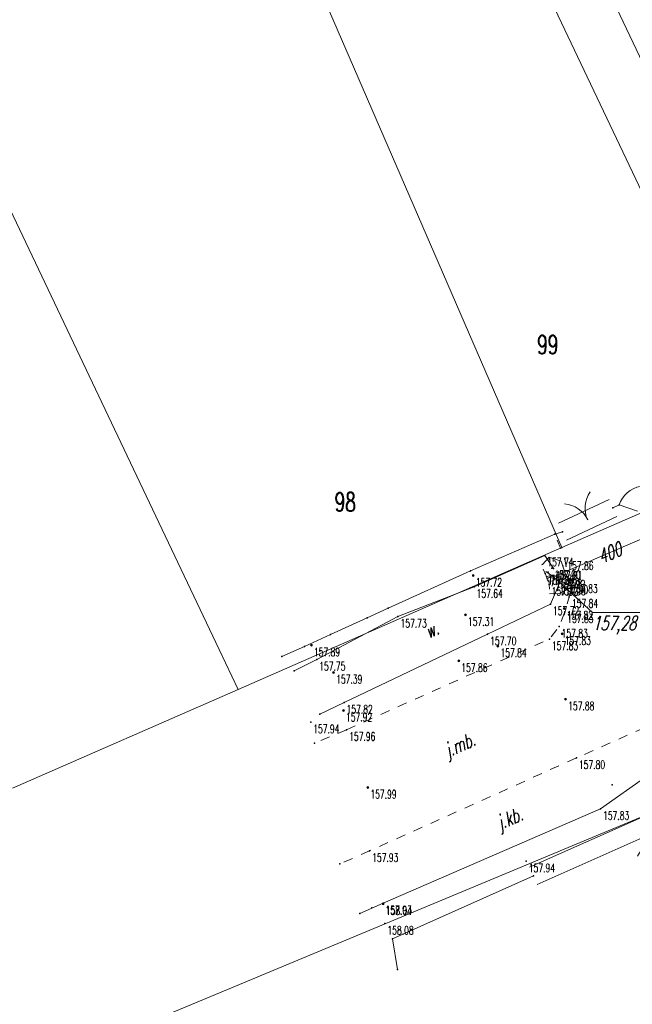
# Model space of a CAD drawing. Header units: metres. Extents: x 0 to 7483564, y 0 to 5680766.
# Tile 26 of 34: x 7483327 to 7483360, y 5680508 to 5680561. Entities that reach past the tile are written whole.
import ezdxf
from ezdxf import colors
from ezdxf.entities.mleader import LeaderData, LeaderLine
from ezdxf.enums import TextEntityAlignment as Align
from ezdxf.math import Vec2, Vec3

# ---------------------------------------------------------------- set-up
doc = ezdxf.new("R2010")
doc.units = ezdxf.units.M
doc.header["$PDSIZE"] = 1
for name, pattern in [('GDE', [0]), ('L_0_03', [1, 0.5, -0.5]), ('L_0_15', [0]), ('L_0_29', [0]), ('L_0_C5', [0])]:
    doc.linetypes.add(name, pattern=pattern)
doc.layers.add('_STYL_OPISY', color=7, linetype='Continuous')
for name, color, linetype, lineweight in [('brama', 7, 'L_0_C5', 18), ('Dzialki', 90, 'GDE', 13), ('furtka', 7, 'Continuous', 18), ('krawedz_drogi', 7, 'L_0_03', 18), ('kraweznik', 7, 'Continuous', 18), ('Numery_dzialek', 90, 'Continuous', 13), ('ogrodzenie', 7, 'L_0_15', 18), ('opisy', 7, 'Continuous', 18), ('przepust', 2, 'Continuous', 13), ('przepust_beton', 7, 'L_0_29', 18), ('row', 7, 'Continuous', 18), ('rzedne', 8, 'Continuous', 18)]:
    doc.layers.add(name, color=color, linetype=linetype, lineweight=lineweight)
doc.styles.get("Standard").update_dxf_attribs({"font": 'romans.shx', "width": 0.75})

# ---------------------------------------------------------------- blocks, each defined once
blk = doc.blocks.new('KTOK02_500')
at = {"color": 0, "linetype": 'Continuous', "lineweight": 13}
for centre, start, end in [((-3, 0), 0, 60.0184), ((3, 0), 119.9816, 180)]:
    blk.add_arc(centre, 3, start, end, dxfattribs=at)
blk = doc.blocks.new('KTOK04_500')
at = {"color": 0, "linetype": 'Continuous', "lineweight": 13}
blk.add_arc((3, 0), 3, 119.9816, 180, dxfattribs=at)
blk = doc.blocks.new('L_0_7E_2')
at = {"color": 0, "linetype": 'Continuous', "lineweight": 13, "flags": 128}
for points in [[(0, 0), (-0.53, 0.85)], [(0, 0), (-0.53, -0.85)]]:
    blk.add_lwpolyline(points, dxfattribs=at)
blk = doc.blocks.new('L_0_29_1')
at = {"color": 0, "linetype": 'Continuous', "lineweight": 13, "flags": 128}
blk.add_lwpolyline([(0, -0.5), (0, 0.5)], dxfattribs=at)
blk = doc.blocks.new('L_0_29_2')
at = {"color": 0, "linetype": 'Continuous', "lineweight": 13, "flags": 128}
blk.add_lwpolyline([(0, 0.5), (0, -0.5)], dxfattribs=at)
blk = doc.blocks.new('WSU')
at = {"linetype": 'Continuous', "lineweight": 13}
blk.add_hatch(color=0, dxfattribs=at).paths.add_polyline_path([(0, -0.1, 1), (0, 0.1, 1)])
at = {"color": 0, "linetype": 'Continuous', "lineweight": 13}
blk.add_circle((0, 0), 0.1, dxfattribs=at)
blk = doc.blocks.new('WSP')
at = {"linetype": 'Continuous', "lineweight": 13}
blk.add_hatch(color=0, dxfattribs=at).paths.add_polyline_path([(0, -0.1, 1), (0, 0.1, 1)])
at = {"color": 0, "linetype": 'Continuous', "lineweight": 13}
blk.add_circle((0, 0), 0.1, dxfattribs=at)
blk = doc.blocks.new('A$C4FD9118A')
for p in [(-98.977, 14.76), (-98.646, 14.928), (-102.082, 13.355), (-101.678, 13.493), (-102.616, 12.231), (-101.549, 12.035), (-106.586, 11.396), (-106.436, 11.157), (-102.596, 11.259), (-102.438, 11.328), (-102.236, 11.552), (-102.156, 11.084), (-102.144, 11.522), (-106.396, 10.553), (-102.383, 10.668), (-101.982, 11.037), (-101.97, 10.684), (-101.834, 10.753), (-101.327, 10.819), (-101.307, 10.021), (-102.315, 9.631), (-110.986, 9.413), (-110.455, 8.967), (-106.853, 9.055), (-101.578, 9.39), (-101.551, 9.219), (-112.107, 8.891), (-101.854, 8.429), (-114.052, 7.998), (-105.669, 8.021), (-101.688, 8.038), (-115.453, 7.371), (-115.08, 7.43), (-105.12, 7.388), (-102.371, 7.763), (-116.654, 6.823), (-114.796, 6.673), (-107.209, 6.596), (-116.003, 6.06), (-113.894, 5.98), (-113.337, 4.377), (-101.505, 4.554), (-114.624, 3.75), (-113.367, 3.954), (-115.116, 3.328), (-113.198, 2.92), (-114.914, 2.203), (-100.933, 1.415), (-112.064, -0.16), (-99.014, -0.017), (-99.642, -1.301), (-111.971, -3.542), (-103.606, -4.096), (-113.554, -4.237), (-103.221, -4.878), (-111.86, -6.59), (-111.255, -6.34), (-111.241, -6.376), (-112.484, -6.887), (-111.155, -7.425), (-110.745, -8.237), (-110.484, -9.877)]:
    blk.add_point(p)
at = {"layer": 'brama', "lineweight": 18}
for p, q in [((-101.89, 13.945), (-99.189, 15.212)), ((-101.465, 13.04), (-98.764, 14.307)), ((-91.99, 0.673), (-103.425, -4.421)), ((-91.583, -0.24), (-103.018, -5.334))]:
    blk.add_line(p, q, dxfattribs=at)
at = {"layer": 'Dzialki', "linetype": 'Continuous', "lineweight": 18, "flags": 128}
for points in [[(-200.774, 241.143), (-101.704, 12.643)], [(-223.674, 225.413), (-118.994, 5.073)], [(-88.044, 18.863), (-109.494, 64.013)], [(-112.244, 62.803), (-90.694, 17.463)], [(-101.704, 12.643), (-90.694, 17.463)], [(-101.704, 12.643), (-118.994, 5.073)], [(-118.994, 5.073), (-131.034, -0.197)], [(-125.744, -13.517), (-93.894, -0.247)]]:
    blk.add_lwpolyline(points, dxfattribs=at)
at = {"layer": 'Dzialki'}
for p in [(-101.704, 12.643), (-101.704, 12.643), (-101.704, 12.643), (-118.994, 5.073), (-118.994, 5.073), (-118.994, 5.073)]:
    blk.add_point(p, dxfattribs=at)
at = {"layer": 'furtka', "linetype": 'Continuous', "lineweight": 18, "flags": 128}
blk.add_lwpolyline([(-98.646, 14.928), (-97.659, 14.592)], dxfattribs=at)
at = {"layer": 'krawedz_drogi', "color": 5, "lineweight": 18, "flags": 128}
for points in [[(-113.198, 2.92), (-102.371, 7.763), (-101.854, 8.429), (-101.551, 9.219), (-101.307, 10.021), (-101.327, 10.819), (-101.549, 12.035), (-102.082, 13.355)], [(-86.349, 7.937), (-92.845, 5.015), (-100.933, 1.415), (-111.971, -3.542)], [(-113.198, 2.92), (-114.914, 2.203)], [(-111.971, -3.542), (-113.554, -4.237)]]:
    blk.add_lwpolyline(points, dxfattribs=at)
at = {"layer": 'kraweznik', "color": 5, "linetype": 'Continuous', "lineweight": 18, "flags": 128}
for points in [[(-10.523, 40.485), (-22.93, 35.163), (-38.111, 28.758), (-52.951, 22.382), (-64.166, 17.534), (-65.166, 17.047), (-68.275, 15.784), (-76.852, 12.082), (-77.775, 11.64), (-84.333, 8.818), (-86.349, 7.937), (-92.229, 3.935), (-99.642, -1.301), (-111.255, -6.34)], [(-111.255, -6.34), (-112.484, -6.887)]]:
    blk.add_lwpolyline(points, dxfattribs=at)
at = {"layer": 'ogrodzenie', "lineweight": 18}
for p, q in [((-98.977, 14.76), (-98.646, 14.928)), ((-98.977, 14.76), (-98.646, 14.928)), ((-106.586, 11.396), (-102.082, 13.355)), ((-106.586, 11.396), (-102.082, 13.355)), ((-102.082, 13.355), (-101.678, 13.493)), ((-102.082, 13.355), (-101.678, 13.493)), ((-110.986, 9.413), (-106.586, 11.396)), ((-110.986, 9.413), (-106.586, 11.396)), ((-112.107, 8.891), (-110.986, 9.413)), ((-112.107, 8.891), (-110.986, 9.413)), ((-114.052, 7.998), (-112.107, 8.891)), ((-114.052, 7.998), (-112.107, 8.891)), ((-115.453, 7.371), (-114.052, 7.998)), ((-115.453, 7.371), (-114.052, 7.998)), ((-115.453, 7.371), (-116.654, 6.823)), ((-115.453, 7.371), (-116.654, 6.823)), ((-103.221, -4.878), (-110.745, -8.237)), ((-103.221, -4.878), (-110.745, -8.237)), ((-110.745, -8.237), (-110.484, -9.877)), ((-110.745, -8.237), (-110.484, -9.877))]:
    blk.add_line(p, q, dxfattribs=at)
at = {"layer": 'opisy', "linetype": 'Continuous', "lineweight": 13, "flags": 128}
blk.add_lwpolyline([(-97.294, 9.181), (-100.074, 9.181), (-102.156, 11.084)], dxfattribs=at)
at = {"layer": 'przepust', "color": 5, "lineweight": 18, "flags": 128}
blk.add_lwpolyline([(-96.396, 13.553), (-102.156, 11.084)], dxfattribs=at)
at = {"layer": 'przepust_beton', "lineweight": 18}
for p, q in [((-102.737, 11.743), (-102.39, 12.128)), ((-102.39, 12.128), (-101.749, 11.919)), ((-102.796, 11.717), (-102.737, 11.743)), ((-101.749, 11.919), (-101.52, 11.232)), ((-102.082, 10.976), (-102.538, 11.125)), ((-102.538, 11.125), (-102.444, 10.841)), ((-102.511, 10.97), (-102.099, 11.179)), ((-102.099, 11.179), (-102.403, 11.167)), ((-101.52, 11.232), (-101.158, 10.536)), ((-102.444, 10.841), (-102.511, 10.97)), ((-102.396, 10.801), (-102.139, 10.913)), ((-102.139, 10.913), (-102.082, 10.976)), ((-101.158, 10.536), (-101.841, 10.189)), ((-101.841, 10.189), (-102.363, 10.168))]:
    blk.add_line(p, q, dxfattribs=at)
at = {"layer": 'row', "color": 5, "linetype": 'Continuous', "lineweight": 18, "flags": 128}
for points in [[(-102.144, 11.522), (-102.616, 12.231), (-106.396, 10.553), (-110.455, 8.967), (-114.796, 6.673)], [(-113.337, 4.377), (-105.669, 8.021), (-102.315, 9.631), (-101.834, 10.753)], [(-114.796, 6.673), (-116.003, 6.06)], [(-113.337, 4.377), (-114.624, 3.75)]]:
    blk.add_lwpolyline(points, dxfattribs=at)
at = {"linetype": 'Continuous', "xscale": 0.5, "yscale": 0.5, "zscale": 0.5}
for name, p in [('WSP', (-106.436, 11.157)), ('WSP', (-106.853, 9.055)), ('WSU', (-101.578, 9.39)), ('WSU', (-101.688, 8.038)), ('WSP', (-115.08, 7.43)), ('WSP', (-105.12, 7.388)), ('WSU', (-107.209, 6.596)), ('WSP', (-113.894, 5.98)), ('WSU', (-101.505, 4.554)), ('WSP', (-113.367, 3.954)), ('WSU', (-112.064, -0.16)), ('WSU', (-111.241, -6.376))]:
    blk.add_blockref(name, p, dxfattribs=at)
at = {"layer": 'brama', "color": 5, "linetype": 'Continuous', "xscale": 0.5, "yscale": 0.5, "zscale": 0.5}
for p, rotation in [((-100.327, 14.126), 25.13), ((-97.504, -2.331), 204.01)]:
    blk.add_blockref('KTOK02_500', p, dxfattribs=dict(at, rotation=rotation))
at = {"layer": 'furtka', "linetype": 'Continuous', "xscale": 0.5, "yscale": 0.5, "zscale": 0.5, "rotation": 341.17}
blk.add_blockref('KTOK04_500', (-98.646, 14.928), dxfattribs=at)
at = {"layer": 'przepust', "color": 5, "linetype": 'Continuous', "xscale": 0.4999999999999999, "yscale": 0.4999999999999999, "zscale": 0.4999999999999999, "rotation": 23.2}
blk.add_blockref('L_0_7E_2', (-102.156, 11.084), dxfattribs=at)
at = {"layer": 'przepust_beton', "linetype": 'Continuous', "xscale": 0.4999999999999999, "yscale": 0.4999999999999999, "zscale": 0.4999999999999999}
for name, p, rotation in [('L_0_29_1', (-102.596, 11.259), 23.59), ('L_0_29_2', (-102.383, 10.668), 2.25)]:
    blk.add_blockref(name, p, dxfattribs=dict(at, rotation=rotation))
at = {"layer": 'Numery_dzialek', "lineweight": 20, "width": 0.66}
for s, p in [('99', (-103.024, 23.983)), ('98', (-113.834, 15.583))]:
    blk.add_text(s, height=1, dxfattribs=at).set_placement(p, align=Align.TOP_LEFT)
at = {"layer": 'opisy', "lineweight": 15, "oblique": 15, "width": 0.66}
for s, rotation, p in [('400', 23.2, (-99.884, 12.463)), ('w.', 25.4, (-109.134, 8.453)), ('j.mb.', 24.2, (-108.084, 2.113)), ('j.kb.', 23.5, (-105.294, -1.737))]:
    blk.add_text(s, height=0.75, rotation=rotation, dxfattribs=at).set_placement(p, align=Align.TOP_LEFT)
blk.add_text('157,28', height=0.75, dxfattribs=at).set_placement((-100.074, 8.993), align=Align.TOP_LEFT)
at = {"layer": 'rzedne', "lineweight": 9, "width": 0.66}
for s, p in [('157.74', (-102.481, 12.096)), ('157.86', (-101.414, 11.9)), ('157.26', (-102.461, 11.124)), ('157.66', (-102.303, 11.193)), ('157.90', (-102.101, 11.417)), ('157.91', (-102.009, 11.387)), ('157.72', (-106.301, 11.022)), ('157.32', (-102.248, 10.533)), ('157.28', (-102.021, 10.949)), ('157.92', (-101.847, 10.902)), ('157.90', (-101.835, 10.549)), ('157.90', (-101.699, 10.618)), ('157.83', (-101.192, 10.684)), ('157.64', (-106.261, 10.418)), ('157.72', (-102.18, 9.496)), ('157.84', (-101.172, 9.886)), ('157.82', (-101.443, 9.255)), ('157.83', (-101.416, 9.084)), ('157.73', (-110.32, 8.832)), ('157.31', (-106.718, 8.92)), ('157.70', (-105.534, 7.886)), ('157.83', (-101.719, 8.294)), ('157.83', (-101.553, 7.903)), ('157.83', (-102.236, 7.628)), ('157.89', (-114.945, 7.295)), ('157.84', (-104.985, 7.253)), ('157.75', (-114.661, 6.538)), ('157.86', (-107.074, 6.461)), ('157.39', (-113.759, 5.845)), ('157.82', (-113.202, 4.242)), ('157.88', (-101.37, 4.419)), ('157.92', (-113.232, 3.819)), ('157.94', (-114.981, 3.193)), ('157.96', (-113.063, 2.785)), ('157.80', (-100.798, 1.28)), ('157.99', (-111.929, -0.295)), ('157.83', (-99.507, -1.436)), ('157.93', (-111.836, -3.677)), ('157.94', (-103.471, -4.231)), ('157.93', (-111.12, -6.475)), ('158.04', (-111.106, -6.511)), ('158.08', (-111.02, -7.56))]:
    blk.add_text(s, height=0.45, dxfattribs=at).set_placement(p, align=Align.TOP_LEFT)

msp = doc.modelspace()

# ---------------------------------------------------------------- block references
msp.add_blockref('A$C4FD9118A', (7483457.539, 5680519.945))

# ---------------------------------------------------------------- next in the draw order: leaders
at = {"layer": '_STYL_OPISY', "linetype": 'Continuous'}
ml = msp.add_multileader_mtext('Standard', dxfattribs=at)
ml.set_content('{\\fArial|b0|i0|c238|p34;\\W0.95;DW807}', color=256)
ml.set_leader_properties(linetype='Continuous')
ml.build(insert=Vec2(0, 0))
ml.multileader.update_dxf_attribs({"text_right_attachment_type": 6, "dogleg_length": 0.36, "arrow_head_size": 0.0933})
ctx = ml.context
ctx.base_point, ctx.char_height, ctx.arrow_head_size, ctx.landing_gap_size, ctx.plane_origin, ctx.plane_x_axis, ctx.plane_y_axis = Vec3(7483394.022, 5680542.596), 0.7776, 0.0933, 0.0467, Vec3(7483383.833, 5680546.235), Vec3(0.898072, 0.439848), Vec3(-0.439848, 0.898072)
ctx.right_attachment, ctx.text_align_type = 6, 2
notes = []
notes.append((ctx, [(0, (0, 0, 0), (0, 0), (1, 0), 1, [])]))
ctx.mtext.insert, ctx.mtext.text_direction, ctx.mtext.rotation, ctx.mtext.alignment, ctx.mtext.flow_direction = Vec3(7483396.867, 5680544.429), Vec3(0.898072, 0.439848), 0.455429, 3, 5
ml = msp.add_multileader_mtext('Standard', dxfattribs=at)
ml.set_content('{\\fArial|b0|i0|c238|p34;\\W0.95;GARWOLIN}', color=256)
ml.set_leader_properties(linetype='Continuous')
ml.build(insert=Vec2(0, 0))
ml.multileader.update_dxf_attribs({"text_right_attachment_type": 6, "dogleg_length": 0.36, "arrow_head_size": 0.072})
ctx = ml.context
ctx.base_point, ctx.char_height, ctx.arrow_head_size, ctx.landing_gap_size, ctx.plane_origin, ctx.plane_x_axis, ctx.plane_y_axis = Vec3(7483394.908, 5680540.608), 0.6, 0.072, 0.036, Vec3(7483387.091, 5680543.699), Vec3(0.91515, 0.403114), Vec3(-0.403114, 0.91515)
ctx.right_attachment, ctx.text_align_type = 6, 2
notes.append((ctx, [(0, (0, 0, 0), (0, 0), (1, 0), 1, [])]))
ctx.mtext.insert, ctx.mtext.text_direction, ctx.mtext.rotation, ctx.mtext.alignment, ctx.mtext.flow_direction = Vec3(7483398.687, 5680542.606), Vec3(0.91515, 0.403114), 0.414917, 3, 5
ml = msp.add_multileader_mtext('Standard', dxfattribs=at)
ml.set_content('{\\fArial|b0|i0|c238|p34;\\W0.95;MACIEJOWICE}', color=256)
ml.set_leader_properties(linetype='Continuous')
ml.build(insert=Vec2(0, 0))
ml.multileader.update_dxf_attribs({"text_right_attachment_type": 6, "dogleg_length": 0.36, "arrow_head_size": 0.072})
ctx = ml.context
ctx.base_point, ctx.char_height, ctx.arrow_head_size, ctx.landing_gap_size, ctx.plane_origin, ctx.plane_x_axis, ctx.plane_y_axis = Vec3(7483372.428, 5680533.152), 0.6, 0.072, 0.036, Vec3(7483379.467, 5680542.661), Vec3(0.919645, 0.392752), Vec3(-0.392752, 0.919645)
ctx.right_attachment = 6
notes.append((ctx, [(0, (0, 0, 0), (0, 0), (1, 0), 1, [])]))
ctx.mtext.insert, ctx.mtext.text_direction, ctx.mtext.rotation, ctx.mtext.flow_direction = Vec3(7483372.341, 5680533.447), Vec3(0.919645, 0.392752), 0.403622, 5
for ctx, leaders in notes:
    for number, flags, end, landing, length, lines in leaders:
        leader = LeaderData()
        leader.index, (leader.has_last_leader_line, leader.has_dogleg_vector, leader.attachment_direction) = number, flags
        leader.last_leader_point, leader.dogleg_vector, leader.dogleg_length = Vec3(end), Vec3(landing), length
        for number, points, colour, breaks in lines:
            line = LeaderLine()
            line.index, line.vertices, line.color, line.breaks = number, Vec3.list(points), colors.encode_raw_color(colour), breaks
            leader.lines.append(line)
        ctx.leaders.append(leader)

doc.saveas('drawing.dxf')
